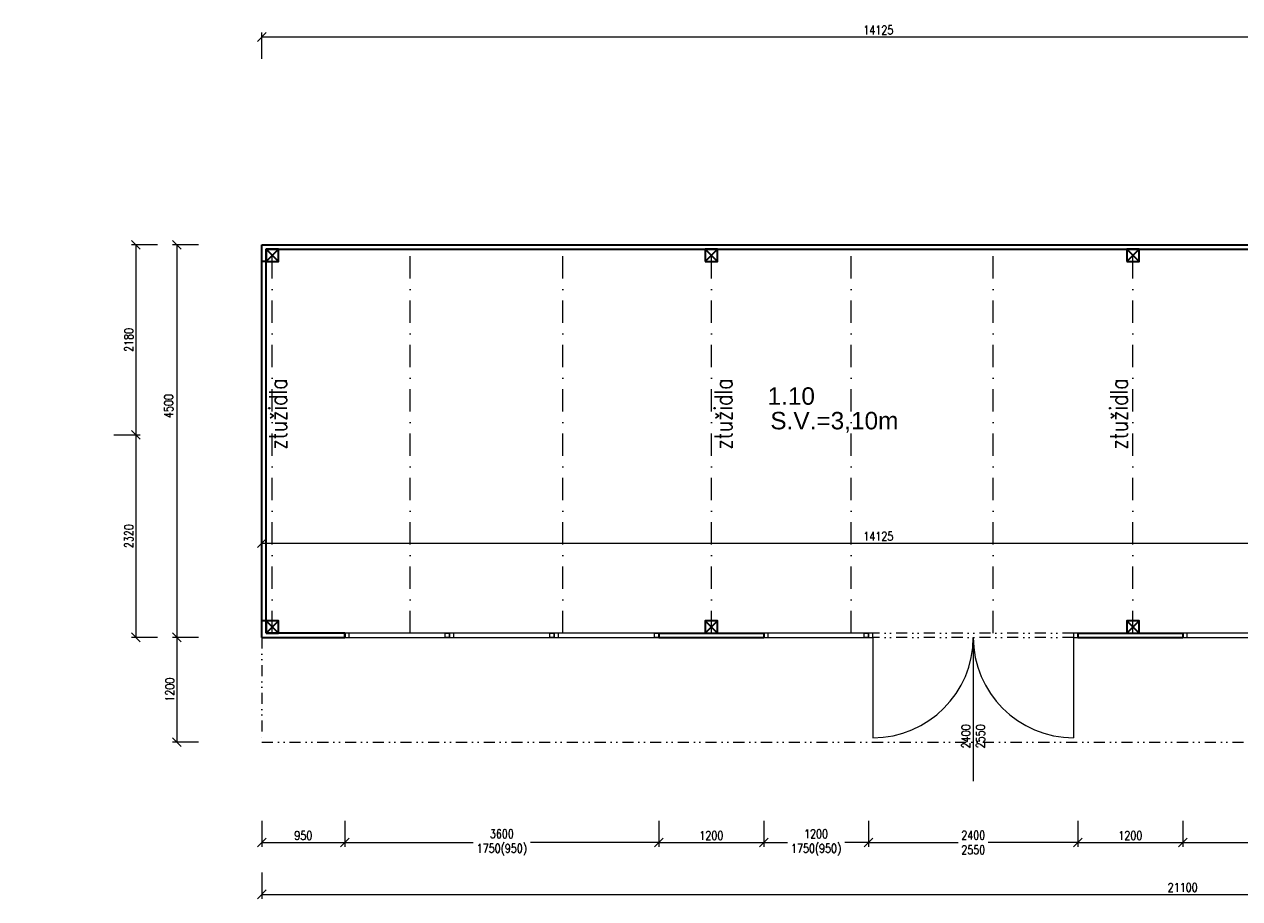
# Model space of a CAD drawing. Header units: millimetres. Extents: x -485339 to 350584, y -1189934 to 0.
# Tile 131 of 178: x 16094 to 30018, y -1099931 to -1089907. Entities that reach past the tile are written whole.
import ezdxf

# ---------------------------------------------------------------- set-up
doc = ezdxf.new("R2010")
doc.units = ezdxf.units.MM
doc.header["$LTSCALE"] = 10
doc.linetypes.add('DASHDOT', pattern=[25.4, 12.7, -6.35, 0, -6.35])
doc.linetypes.add('DĚLICÍ2', pattern=[15.875, 6.35, -3.175, 0, -3.175, 0, -3.175])
doc.layers.get('Defpoints').update_dxf_attribs({"color": 201})
for name, color, linetype, lineweight in [('St__otvory_dveře', 40, 'Continuous', 18), ('St_kóty', 132, 'Continuous', 18), ('St_otvory_okna', 40, 'Continuous', 18), ('St_plocha_místnosti', 250, 'Continuous', 18), ('St_popis_otvory', 40, 'Continuous', 18), ('St_sloupy_opláštění_půdorys', 25, 'Continuous', 35), ('St_čáry_nad', 250, 'DĚLICÍ2', 18), ('St_čáry_obrys', 5, 'Continuous', 35), ('St_čáry_osy', 250, 'DASHDOT', 18), ('St_čáry_plné', 250, 'Continuous', 18)]:
    doc.layers.add(name, color=color, linetype=linetype, lineweight=lineweight)
doc.styles.add('Andy', font='arial.ttf')
doc.styles.get("Standard").update_dxf_attribs({"font": 'simplex.shx', "width": 0.8})
doc.dimstyles.new('stavebníM50 vnitřní', dxfattribs={"dimtxt": 100, "dimasz": 100, "dimexe": 50, "dimexo": 100, "dimgap": 30, "dimtad": 1, "dimdec": 0, "dimtxsty": 'Standard', "dimblk": 'OBLIQUE', "dimcen": 2.5, "dimclrd": 256, "dimclre": 256, "dimclrt": 256, "dimadec": 0, "dimazin": 0, "dimtfac": 1, "dimtdec": 0, "dimtmove": 2, "dimatfit": 2, "dimldrblk": 'OBLIQUE', "dimfxl": 250, "dimfxlon": 1, "dimlwd": -1, "dimlwe": -1, "dimarcsym": 0})

# ---------------------------------------------------------------- blocks, each defined once
blk = doc.blocks.new('G$C325A9F68')
at = {"layer": 'St_otvory_okna', "ltscale": 2}
for points in [[(0, 0), (1200, 0), (1200, 50), (0, 50)], [(0, 0), (50, 0), (50, 50), (0, 50)], [(1200, 0), (1150, 0), (1150, 50), (1200, 50)]]:
    blk.add_lwpolyline(points, close=True, dxfattribs=at)
blk = doc.blocks.new('G$C19647512')
at = {"layer": 'St__otvory_dveře', "ltscale": 2}
for points in [[(0, -50), (50, -50), (50, 0), (0, 0)], [(2350, -50), (2400, -50), (2400, 0), (2350, 0)]]:
    blk.add_lwpolyline(points, close=True, dxfattribs=at)
at = {"layer": 'St__otvory_dveře', "linetype": 'DĚLICÍ2', "ltscale": 2}
for points in [[(2350, 0), (50, 0)], [(2350, -50), (50, -50)]]:
    blk.add_lwpolyline(points, dxfattribs=at)
at = {"layer": 'St__otvory_dveře', "ltscale": 2}
for points in [[(50, -50), (50, -1200)], [(2350, -50), (2350, -1200)]]:
    blk.add_lwpolyline(points, dxfattribs=at)
for centre, start, end in [((50, -50), 270, 0), ((2350, -50), 180, 270)]:
    blk.add_arc(centre, 1150, start, end, dxfattribs=at)
blk = doc.blocks.new('G$C2F820337')
at = {"layer": 'St_sloupy_opláštění_půdorys', "ltscale": 2}
blk.add_lwpolyline([(-70, -70), (70, -70), (70, 70), (-70, 70)], close=True, dxfattribs=at)
for points in [[(-70, 70), (70, -70)], [(70, 70), (-70, -70)]]:
    blk.add_lwpolyline(points, dxfattribs=at)
blk = doc.blocks.new('_OBLIQUE')
at = {"color": 0, "linetype": 'ByBlock'}
blk.add_line((-0.5, -0.5), (0.5, 0.5), dxfattribs=at)
blk = doc.blocks.new('*D5953')
at = {"layer": 'Defpoints', "color": 0}
for p in [(32940, -1090053), (18815, -1091160), (32940, -1091210)]:
    blk.add_point(p, dxfattribs=at)
at = {"layer": 'St_kóty'}
for p, q in [((18815, -1090303), (18815, -1090003)), ((18815, -1090053), (32940, -1090053)), ((32940, -1090303), (32940, -1090003))]:
    blk.add_line(p, q, dxfattribs=at)
at = {"layer": 'St_kóty', "linetype": 'ByBlock', "xscale": 100, "yscale": 100, "zscale": 100, "rotation": 180}
blk.add_blockref('_OBLIQUE', (18815, -1090053), dxfattribs=at)
at = {"layer": 'St_kóty', "linetype": 'ByBlock', "xscale": 100, "yscale": 100, "zscale": 100}
blk.add_blockref('_OBLIQUE', (32940, -1090053), dxfattribs=at)
at = {"layer": 'St_kóty', "insert": (25878, -1089973), "char_height": 100, "attachment_point": 5}
blk.add_mtext('14125', dxfattribs=at)
blk = doc.blocks.new('*D5956')
at = {"layer": 'Defpoints', "color": 0}
for p in [(18815, -1092435), (17841, -1096935), (18815, -1096935)]:
    blk.add_point(p, dxfattribs=at)
at = {"layer": 'St_kóty'}
for p, q in [((18091, -1092435), (17791, -1092435)), ((17841, -1092435), (17841, -1096935)), ((18091, -1096935), (17791, -1096935))]:
    blk.add_line(p, q, dxfattribs=at)
at = {"layer": 'St_kóty', "linetype": 'ByBlock', "xscale": 100, "yscale": 100, "zscale": 100}
for p, rotation in [((17841, -1092435), 90), ((17841, -1096935), 270)]:
    blk.add_blockref('_OBLIQUE', p, dxfattribs=dict(at, rotation=rotation))
at = {"layer": 'St_kóty', "insert": (17748, -1094284), "char_height": 100, "attachment_point": 5, "rotation": 90}
blk.add_mtext('4500', dxfattribs=at)
blk = doc.blocks.new('*D5957')
at = {"layer": 'Defpoints', "color": 0}
for p in [(18815, -1092435), (16555, -1094615), (17371, -1094615)]:
    blk.add_point(p, dxfattribs=at)
at = {"layer": 'St_kóty'}
for p, q in [((17621, -1092435), (17321, -1092435)), ((17371, -1092435), (17371, -1094615)), ((17121, -1094615), (17421, -1094615))]:
    blk.add_line(p, q, dxfattribs=at)
at = {"layer": 'St_kóty', "linetype": 'ByBlock', "xscale": 100, "yscale": 100, "zscale": 100}
for p, rotation in [((17371, -1092435), 90), ((17371, -1094615), 270)]:
    blk.add_blockref('_OBLIQUE', p, dxfattribs=dict(at, rotation=rotation))
at = {"layer": 'St_kóty', "insert": (17291, -1093525), "char_height": 100, "attachment_point": 5, "rotation": 90}
blk.add_mtext('2180', dxfattribs=at)
blk = doc.blocks.new('*D5958')
at = {"layer": 'Defpoints', "color": 0}
for p in [(16555, -1094615), (17371, -1096935), (18815, -1096935)]:
    blk.add_point(p, dxfattribs=at)
at = {"layer": 'St_kóty'}
for p, q in [((17121, -1094615), (17421, -1094615)), ((17371, -1094615), (17371, -1096935)), ((17621, -1096935), (17321, -1096935))]:
    blk.add_line(p, q, dxfattribs=at)
at = {"layer": 'St_kóty', "linetype": 'ByBlock', "xscale": 100, "yscale": 100, "zscale": 100}
for p, rotation in [((17371, -1094615), 90), ((17371, -1096935), 270)]:
    blk.add_blockref('_OBLIQUE', p, dxfattribs=dict(at, rotation=rotation))
at = {"layer": 'St_kóty', "insert": (17291, -1095775), "char_height": 100, "attachment_point": 5, "rotation": 90}
blk.add_mtext('2320', dxfattribs=at)
blk = doc.blocks.new('*D5959')
at = {"layer": 'Defpoints', "color": 0}
for p in [(18815, -1096935), (19765, -1096935), (19765, -1099287)]:
    blk.add_point(p, dxfattribs=at)
at = {"layer": 'St_kóty'}
for p, q in [((18815, -1099037), (18815, -1099337)), ((19765, -1099037), (19765, -1099337)), ((18815, -1099287), (19765, -1099287))]:
    blk.add_line(p, q, dxfattribs=at)
at = {"layer": 'St_kóty', "linetype": 'ByBlock', "xscale": 100, "yscale": 100, "zscale": 100, "rotation": 180}
blk.add_blockref('_OBLIQUE', (18815, -1099287), dxfattribs=at)
at = {"layer": 'St_kóty', "linetype": 'ByBlock', "xscale": 100, "yscale": 100, "zscale": 100}
blk.add_blockref('_OBLIQUE', (19765, -1099287), dxfattribs=at)
at = {"layer": 'St_kóty', "insert": (19290, -1099207), "char_height": 100, "attachment_point": 5}
blk.add_mtext('950', dxfattribs=at)
blk = doc.blocks.new('*D5960')
at = {"layer": 'Defpoints', "color": 0}
for p in [(19765, -1096935), (23365, -1096910), (23365, -1099287)]:
    blk.add_point(p, dxfattribs=at)
at = {"layer": 'St_kóty'}
for p, q in [((19765, -1099037), (19765, -1099337)), ((23365, -1099037), (23365, -1099337)), ((19765, -1099287), (21236, -1099287)), ((23365, -1099287), (21894, -1099287))]:
    blk.add_line(p, q, dxfattribs=at)
at = {"layer": 'St_kóty', "linetype": 'ByBlock', "xscale": 100, "yscale": 100, "zscale": 100, "rotation": 180}
blk.add_blockref('_OBLIQUE', (19765, -1099287), dxfattribs=at)
at = {"layer": 'St_kóty', "linetype": 'ByBlock', "xscale": 100, "yscale": 100, "zscale": 100}
blk.add_blockref('_OBLIQUE', (23365, -1099287), dxfattribs=at)
at = {"layer": 'St_kóty', "insert": (21565, -1099287), "char_height": 100, "attachment_point": 5}
blk.add_mtext('3600\\P1750(950)', dxfattribs=at)
blk = doc.blocks.new('*D5961')
at = {"layer": 'Defpoints', "color": 0}
for p in [(23365, -1096910), (24565, -1096935), (24565, -1099287)]:
    blk.add_point(p, dxfattribs=at)
at = {"layer": 'St_kóty'}
for p, q in [((23365, -1099037), (23365, -1099337)), ((24565, -1099037), (24565, -1099337)), ((23365, -1099287), (24565, -1099287))]:
    blk.add_line(p, q, dxfattribs=at)
at = {"layer": 'St_kóty', "linetype": 'ByBlock', "xscale": 100, "yscale": 100, "zscale": 100, "rotation": 180}
blk.add_blockref('_OBLIQUE', (23365, -1099287), dxfattribs=at)
at = {"layer": 'St_kóty', "linetype": 'ByBlock', "xscale": 100, "yscale": 100, "zscale": 100}
blk.add_blockref('_OBLIQUE', (24565, -1099287), dxfattribs=at)
at = {"layer": 'St_kóty', "insert": (23965, -1099207), "char_height": 100, "attachment_point": 5}
blk.add_mtext('1200', dxfattribs=at)
blk = doc.blocks.new('*D5962')
at = {"layer": 'Defpoints', "color": 0}
for p in [(24565, -1096935), (25765, -1096910), (25765, -1099287)]:
    blk.add_point(p, dxfattribs=at)
at = {"layer": 'St_kóty'}
for p, q in [((24565, -1099037), (24565, -1099337)), ((25765, -1099037), (25765, -1099337)), ((24565, -1099287), (24836, -1099287)), ((25765, -1099287), (25494, -1099287))]:
    blk.add_line(p, q, dxfattribs=at)
at = {"layer": 'St_kóty', "linetype": 'ByBlock', "xscale": 100, "yscale": 100, "zscale": 100, "rotation": 180}
blk.add_blockref('_OBLIQUE', (24565, -1099287), dxfattribs=at)
at = {"layer": 'St_kóty', "linetype": 'ByBlock', "xscale": 100, "yscale": 100, "zscale": 100}
blk.add_blockref('_OBLIQUE', (25765, -1099287), dxfattribs=at)
at = {"layer": 'St_kóty', "insert": (25165, -1099287), "char_height": 100, "attachment_point": 5}
blk.add_mtext('1200\\P1750(950)', dxfattribs=at)
blk = doc.blocks.new('*D5963')
at = {"layer": 'Defpoints', "color": 0}
for p in [(25765, -1096910), (28165, -1096910), (28165, -1099287)]:
    blk.add_point(p, dxfattribs=at)
at = {"layer": 'St_kóty'}
for p, q in [((25765, -1099037), (25765, -1099337)), ((28165, -1099037), (28165, -1099337)), ((25765, -1099287), (26794, -1099287)), ((28165, -1099287), (27136, -1099287))]:
    blk.add_line(p, q, dxfattribs=at)
at = {"layer": 'St_kóty', "linetype": 'ByBlock', "xscale": 100, "yscale": 100, "zscale": 100, "rotation": 180}
blk.add_blockref('_OBLIQUE', (25765, -1099287), dxfattribs=at)
at = {"layer": 'St_kóty', "linetype": 'ByBlock', "xscale": 100, "yscale": 100, "zscale": 100}
blk.add_blockref('_OBLIQUE', (28165, -1099287), dxfattribs=at)
at = {"layer": 'St_kóty', "insert": (26965, -1099287), "char_height": 100, "attachment_point": 5}
blk.add_mtext('2400\\P2550', dxfattribs=at)
blk = doc.blocks.new('*D5964')
at = {"layer": 'Defpoints', "color": 0}
for p in [(28165, -1096910), (29365, -1096910), (29365, -1099287)]:
    blk.add_point(p, dxfattribs=at)
at = {"layer": 'St_kóty'}
for p, q in [((28165, -1099037), (28165, -1099337)), ((29365, -1099037), (29365, -1099337)), ((28165, -1099287), (29365, -1099287))]:
    blk.add_line(p, q, dxfattribs=at)
at = {"layer": 'St_kóty', "linetype": 'ByBlock', "xscale": 100, "yscale": 100, "zscale": 100, "rotation": 180}
blk.add_blockref('_OBLIQUE', (28165, -1099287), dxfattribs=at)
at = {"layer": 'St_kóty', "linetype": 'ByBlock', "xscale": 100, "yscale": 100, "zscale": 100}
blk.add_blockref('_OBLIQUE', (29365, -1099287), dxfattribs=at)
at = {"layer": 'St_kóty', "insert": (28765, -1099207), "char_height": 100, "attachment_point": 5}
blk.add_mtext('1200', dxfattribs=at)
blk = doc.blocks.new('*D5965')
at = {"layer": 'Defpoints', "color": 0}
for p in [(29365, -1096910), (34165, -1096910), (34165, -1099287)]:
    blk.add_point(p, dxfattribs=at)
at = {"layer": 'St_kóty'}
for p, q in [((29365, -1099037), (29365, -1099337)), ((34165, -1099037), (34165, -1099337)), ((29365, -1099287), (31436, -1099287)), ((34165, -1099287), (32094, -1099287))]:
    blk.add_line(p, q, dxfattribs=at)
at = {"layer": 'St_kóty', "linetype": 'ByBlock', "xscale": 100, "yscale": 100, "zscale": 100, "rotation": 180}
blk.add_blockref('_OBLIQUE', (29365, -1099287), dxfattribs=at)
at = {"layer": 'St_kóty', "linetype": 'ByBlock', "xscale": 100, "yscale": 100, "zscale": 100}
blk.add_blockref('_OBLIQUE', (34165, -1099287), dxfattribs=at)
at = {"layer": 'St_kóty', "insert": (31765, -1099287), "char_height": 100, "attachment_point": 5}
blk.add_mtext('4800\\P1750(950)', dxfattribs=at)
blk = doc.blocks.new('*D5970')
at = {"layer": 'Defpoints', "color": 0}
for p in [(18815, -1096935), (39915, -1096935), (39915, -1099881)]:
    blk.add_point(p, dxfattribs=at)
at = {"layer": 'St_kóty'}
for p, q in [((18815, -1099631), (18815, -1099931)), ((39915, -1099631), (39915, -1099931)), ((18815, -1099881), (39915, -1099881))]:
    blk.add_line(p, q, dxfattribs=at)
at = {"layer": 'St_kóty', "linetype": 'ByBlock', "xscale": 100, "yscale": 100, "zscale": 100, "rotation": 180}
blk.add_blockref('_OBLIQUE', (18815, -1099881), dxfattribs=at)
at = {"layer": 'St_kóty', "linetype": 'ByBlock', "xscale": 100, "yscale": 100, "zscale": 100}
blk.add_blockref('_OBLIQUE', (39915, -1099881), dxfattribs=at)
at = {"layer": 'St_kóty', "insert": (29365, -1099801), "char_height": 100, "attachment_point": 5}
blk.add_mtext('21100', dxfattribs=at)
blk = doc.blocks.new('*D5973')
at = {"layer": 'Defpoints', "color": 0}
for p in [(18815, -1096935), (17841, -1098135), (18815, -1098135)]:
    blk.add_point(p, dxfattribs=at)
at = {"layer": 'St_kóty'}
for p, q in [((18091, -1096935), (17791, -1096935)), ((17841, -1096935), (17841, -1098135)), ((18091, -1098135), (17791, -1098135))]:
    blk.add_line(p, q, dxfattribs=at)
at = {"layer": 'St_kóty', "linetype": 'ByBlock', "xscale": 100, "yscale": 100, "zscale": 100}
for p, rotation in [((17841, -1096935), 90), ((17841, -1098135), 270)]:
    blk.add_blockref('_OBLIQUE', p, dxfattribs=dict(at, rotation=rotation))
at = {"layer": 'St_kóty', "insert": (17761, -1097535), "char_height": 100, "attachment_point": 5, "rotation": 90}
blk.add_mtext('1200', dxfattribs=at)
blk = doc.blocks.new('*D6060')
at = {"layer": 'Defpoints', "color": 0}
for p in [(32940, -1095856), (32940, -1096885), (18815, -1096935)]:
    blk.add_point(p, dxfattribs=at)
at = {"layer": 'St_kóty'}
for p, q in [((18815, -1096106), (18815, -1095806)), ((18815, -1095856), (32940, -1095856)), ((32940, -1096106), (32940, -1095806))]:
    blk.add_line(p, q, dxfattribs=at)
at = {"layer": 'St_kóty', "linetype": 'ByBlock', "xscale": 100, "yscale": 100, "zscale": 100, "rotation": 180}
blk.add_blockref('_OBLIQUE', (18815, -1095856), dxfattribs=at)
at = {"layer": 'St_kóty', "linetype": 'ByBlock', "xscale": 100, "yscale": 100, "zscale": 100}
blk.add_blockref('_OBLIQUE', (32940, -1095856), dxfattribs=at)
at = {"layer": 'St_kóty', "insert": (25878, -1095776), "char_height": 100, "attachment_point": 5}
blk.add_mtext('14125', dxfattribs=at)
blk = doc.blocks.new('*D6071')
at = {"layer": 'Defpoints', "color": 0}
for p in [(0, -1091235), (55079, -1091235), (58435, -1092435)]:
    blk.add_point(p, dxfattribs=at)
at = {"layer": 'St_kóty'}
for p, q in [((54829, -1091235), (55129, -1091235)), ((55079, -1092435), (55079, -1091235)), ((55329, -1092435), (55029, -1092435))]:
    blk.add_line(p, q, dxfattribs=at)
at = {"layer": 'St_kóty', "linetype": 'ByBlock', "xscale": 100, "yscale": 100, "zscale": 100}
for p, rotation in [((55079, -1091235), 90), ((55079, -1092435), 270)]:
    blk.add_blockref('_OBLIQUE', p, dxfattribs=dict(at, rotation=rotation))
at = {"layer": 'St_kóty', "insert": (54999, -1091835), "char_height": 100, "attachment_point": 5, "rotation": 90}
blk.add_mtext('1200', dxfattribs=at)

msp = doc.modelspace()

# ---------------------------------------------------------------- linework, layer by layer
at = {"layer": 'St_otvory_okna', "ltscale": 2}
msp.add_lwpolyline([(24565.3, -1096935.4), (24565.3, -1096935.4), (24565.3, -1096885.4), (24565.3, -1096885.4)], close=True, dxfattribs=at)
msp.add_lwpolyline([(24565.3, -1096935.4), (24565.3, -1096935.4), (24565.3, -1096885.4), (24565.3, -1096885.4)], close=True, dxfattribs=at)
at = {"layer": 'St_popis_otvory'}
msp.add_lwpolyline([(26965.3, -1096935.4), (26965.3, -1098582.9)], dxfattribs=at)
at = {"layer": 'St_sloupy_opláštění_půdorys'}
for points in [[(18865.3, -1092625.4), (18815.3, -1092625.4)], [(18865.3, -1096745.4), (18815.3, -1096745.4)]]:
    msp.add_lwpolyline(points, dxfattribs=at)
at = {"layer": 'St_čáry_nad', "ltscale": 2}
msp.add_lwpolyline([(18815.3, -1096935.4), (18815.3, -1098135.4), (39915.3, -1098135.4), (41215.3, -1098135.4), (41215.3, -1095785.4), (39915.3, -1095785.4)], dxfattribs=at)
at = {"layer": 'St_čáry_obrys', "ltscale": 2}
for points in [[(18815.3, -1092435.4), (39915.3, -1092435.4)], [(18815.3, -1096935.4), (18815.3, -1092435.4)], [(18865.3, -1092485.4), (39865.3, -1092485.4)], [(18865.3, -1096885.4), (18865.3, -1092485.4)], [(18815.3, -1096935.4), (19765.3, -1096935.4), (19765.3, -1096935.4), (19765.3, -1096885.4), (18865.3, -1096885.4)], [(19765.3, -1096885.4), (19765.3, -1096935.4)], [(23365.3, -1096885.4), (24565.3, -1096885.4)], [(23365.3, -1096885.4), (23365.3, -1096935.4)], [(24565.3, -1096885.4), (24565.3, -1096935.4)], [(28165.3, -1096885.4), (29365.3, -1096885.4)], [(28165.3, -1096885.4), (28165.3, -1096935.4)], [(29365.3, -1096885.4), (29365.3, -1096935.4)], [(23365.3, -1096935.4), (24565.3, -1096935.4)], [(28165.3, -1096935.4), (29365.3, -1096935.4)]]:
    msp.add_lwpolyline(points, dxfattribs=at)
at = {"layer": 'St_čáry_osy', "ltscale": 2}
for points in [[(18935.3, -1096885.4), (18935.3, -1092485.4)], [(20515.3, -1096885.4), (20515.3, -1092485.4)], [(22265.3, -1096885.4), (22265.3, -1092485.4)], [(23965.3, -1096885.4), (23965.3, -1092485.4)], [(25565.3, -1096885.4), (25565.3, -1092485.4)], [(27195.3, -1096885.4), (27195.3, -1092485.4)], [(28795.3, -1096885.4), (28795.3, -1092485.4)]]:
    msp.add_lwpolyline(points, dxfattribs=at)

# ---------------------------------------------------------------- block references
at = {"layer": 'St__otvory_dveře', "ltscale": 2}
msp.add_blockref('G$C19647512', (25765.3, -1096885.4), dxfattribs=at)
at = {"layer": 'St_otvory_okna', "ltscale": 2}
for p in [(19765.3, -1096935.4), (20965.3, -1096935.4), (22165.3, -1096935.4), (24565.3, -1096935.4), (29365.3, -1096935.4)]:
    msp.add_blockref('G$C325A9F68', p, dxfattribs=at)
at = {"layer": 'St_sloupy_opláštění_půdorys', "ltscale": 2}
for p in [(18935.3, -1092555.4), (23965.3, -1092555.4), (28795.3, -1092555.4), (18935.3, -1096815.4), (23965.3, -1096815.4), (28795.3, -1096815.4)]:
    msp.add_blockref('G$C2F820337', p, dxfattribs=at)

# ---------------------------------------------------------------- texts
at = {"layer": 'St_plocha_místnosti', "ltscale": 2, "style": 'Andy'}
for s, p in [('1.10', (24608.3, -1094268.7)), ('S.V.=3,10m', (24640.9, -1094550.7))]:
    msp.add_text(s, height=200, dxfattribs=at).set_placement(p)
at = {"layer": 'St_popis_otvory', "insert": (26965.3, -1098070), "char_height": 100, "width": 1342.526, "attachment_point": 5, "rotation": 90}
msp.add_mtext('2400\\P2550', dxfattribs=at)
at = {"layer": 'St_čáry_plné', "ltscale": 2, "width": 0.8}
for p in [(19099.9, -1094782.4), (24202.7, -1094782.4), (28733.7, -1094782.4)]:
    msp.add_text('ztužidla', height=200, rotation=90, dxfattribs=at).set_placement(p)

# ---------------------------------------------------------------- dimensions: what is measured, and where the dimension line sits
at = {"layer": 'St_kóty'}
for base, p1, p2, picture, middle in [((32940.3, -1090053.1), (18815.3, -1091160.1), (32940.3, -1091210.1), '*D5953', (25877.8, -1089973.1)), ((32940.3, -1095855.8), (18815.3, -1096935.4), (32940.3, -1096885.4), '*D6060', (25877.8, -1095775.8)), ((19765.3, -1099287), (18815.3, -1096935.4), (19765.3, -1096935.4), '*D5959', (19290.3, -1099207)), ((39915.3, -1099881), (18815.3, -1096935.4), (39915.3, -1096935.4), '*D5970', (29365.3, -1099801)), ((24565.3, -1099287), (23365.3, -1096910.4), (24565.3, -1096935.4), '*D5961', (23965.3, -1099207)), ((29365.3, -1099287), (28165.3, -1096910.4), (29365.3, -1096910.4), '*D5964', (28765.3, -1099207))]:
    dim = msp.add_linear_dim(base=base, p1=p1, p2=p2, dimstyle='stavebníM50 vnitřní', dxfattribs=at)
    dim.commit()
    dim.dimension.update_dxf_attribs({"geometry": picture, "text_midpoint": middle})
for base, p1, p2, picture, middle in [((55079.4, -1091235.4), (58435.3, -1092435.4), (0, -1091235.4), '*D6071', (54999.4, -1091835.4)), ((17370.8, -1094615.1), (18815.3, -1092435.4), (16555.3, -1094615.1), '*D5957', (17290.8, -1093525.2)), ((17370.8, -1096935.4), (16555.3, -1094615.1), (18815.3, -1096935.4), '*D5958', (17290.8, -1095775.2)), ((17841.5, -1098135.4), (18815.3, -1096935.4), (18815.3, -1098135.4), '*D5973', (17761.5, -1097535.4))]:
    dim = msp.add_linear_dim(base=base, p1=p1, p2=p2, angle=90, dimstyle='stavebníM50 vnitřní', dxfattribs=at)
    dim.commit()
    dim.dimension.update_dxf_attribs({"geometry": picture, "text_midpoint": middle})
dim = msp.add_linear_dim(base=(17841.5, -1096935.4), p1=(18815.3, -1092435.4), p2=(18815.3, -1096935.4), angle=90, dimstyle='stavebníM50 vnitřní', dxfattribs=at)
dim.commit()
dim.dimension.update_dxf_attribs({"geometry": '*D5956', "text_midpoint": (17747.6, -1094283.5), "dimtype": 160})
for base, p1, p2, text, picture, middle in [((23365.3, -1099287), (19765.3, -1096935.4), (23365.3, -1096910.4), '<>\\P1750(950)', '*D5960', (21565.3, -1099287)), ((25765.3, -1099287), (24565.3, -1096935.4), (25765.3, -1096910.4), '<>\\P1750(950)', '*D5962', (25165.3, -1099287)), ((28165.3, -1099287), (25765.3, -1096910.4), (28165.3, -1096910.4), '<>\\P2550', '*D5963', (26965.3, -1099287)), ((34165.3, -1099287), (29365.3, -1096910.4), (34165.3, -1096910.4), '<>\\P1750(950)', '*D5965', (31765.3, -1099287))]:
    dim = msp.add_linear_dim(base=base, p1=p1, p2=p2, text=text, dimstyle='stavebníM50 vnitřní', dxfattribs=at)
    dim.commit()
    dim.dimension.update_dxf_attribs({"geometry": picture, "text_midpoint": middle, "dimtype": 160})

doc.saveas('drawing.dxf')
